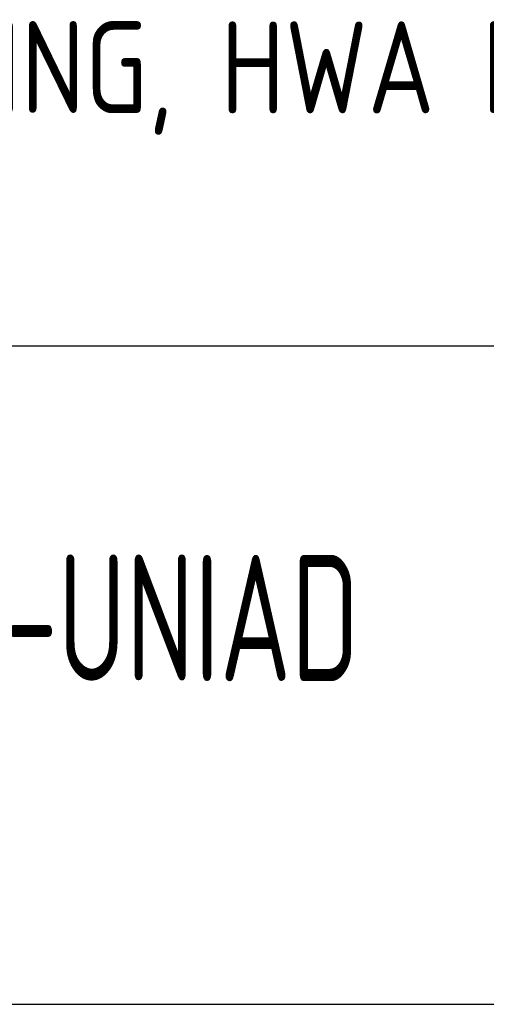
# Model space of a CAD drawing. Extents: x -132501 to 411300, y -42818 to 427495.
# Tile 224 of 256: x 168554 to 169442, y 144681 to 146554. Entities that reach past the tile are written whole.
import ezdxf

# ---------------------------------------------------------------- set-up
doc = ezdxf.new("R2010")
doc.units = 0
doc.header["$LTSCALE"] = 50
doc.layers.add('KADER', color=7, linetype='CONTINUOUS')
doc.styles.add('ISO', font='iso', dxfattribs={"width": 0.7, "height": 125})
doc.styles.add('ISO35', font='ISO', dxfattribs={"width": 0.9, "height": 175})

# ---------------------------------------------------------------- blocks, each defined once
blk = doc.blocks.new('KADERA0')
at = {"layer": 'KADER', "color": 4}
blk.add_line((25, 10), (1179, 10), dxfattribs=at)
blk = doc.blocks.new('SNARF')
at = {"layer": 'KADER', "color": 3, "style": 'ISO', "width": 0.7}
blk.add_text('VERHAAR-UNIAD', height=480, dxfattribs=at).set_placement((-9356.7, 1226.3))

msp = doc.modelspace()

# ---------------------------------------------------------------- linework, layer by layer
at = {"layer": 'KADER', "color": 4}
msp.add_line((166815.1089, 145933.9651), (172314.2315, 145933.9651), dxfattribs=at)

# ---------------------------------------------------------------- block references
at = {"layer": 'KADER', "color": 2, "linetype": 'Continuous', "xscale": 50, "yscale": 50, "zscale": 50}
msp.add_blockref('KADERA0', (116117.0336, 144181.0577), dxfattribs=at)
at = {"layer": 'KADER', "linetype": 'Continuous', "xscale": 0.5, "yscale": 0.5, "zscale": 0.5}
msp.add_blockref('SNARF', (172306.2915, 144682.9671), dxfattribs=at)

# ---------------------------------------------------------------- texts
at = {"layer": 'KADER', "color": 3, "linetype": 'Continuous', "style": 'ISO35', "width": 0.9}
for s, p in [('WATER, RIOLERING, HWA EN DR. BRANDLEID.', (167152.9221, 146376.243)), ('BEGANE GROND', (167152.9221, 146084.5763))]:
    msp.add_text(s, height=175, dxfattribs=at).set_placement(p)

doc.saveas('drawing.dxf')
